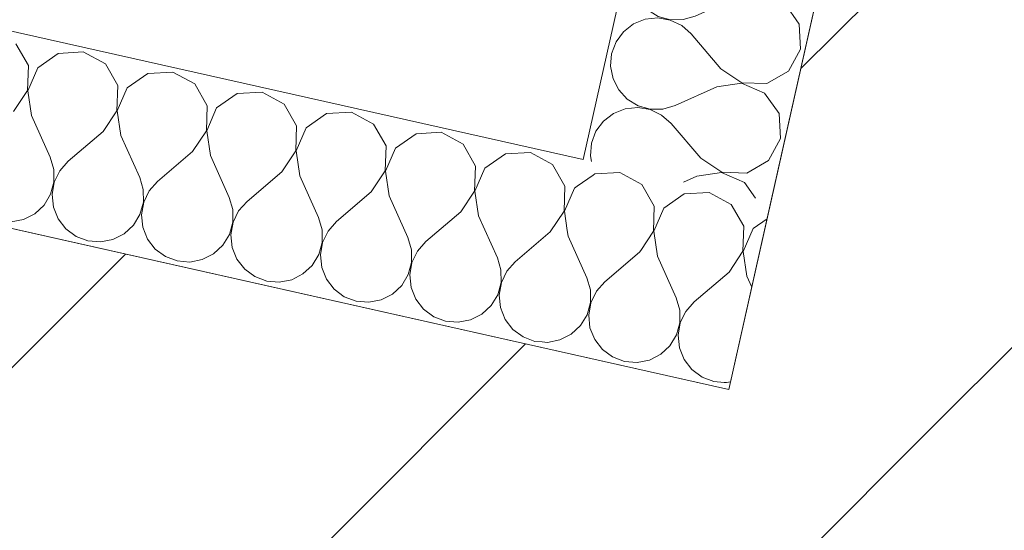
# Model space of a CAD drawing. Header units: millimetres. Extents: x -7213913 to -6930525, y 6129472 to 6355042.
# Tile 146 of 214: x -7191912 to -7191400, y 6174625 to 6174891. Entities that reach past the tile are written whole.
import ezdxf

# ---------------------------------------------------------------- set-up
doc = ezdxf.new("R2010")
doc.units = ezdxf.units.MM
doc.header["$MEASUREMENT"] = 0
for name, color, linetype, lineweight in [('0_Ном._пера__1', 7, 'Continuous', 0), ('АР-Стены_Перегородки_межквартирные_200.АР_Ном._пера__1', 7, 'Continuous', 15), ('АР-Чертеж-Размеры.АР_Ном._пера__1', 7, 'Continuous', 0)]:
    doc.layers.add(name, color=color, linetype=linetype, lineweight=lineweight)
doc.layers.add('АР-Стены_Перегородки_межквартирные_200.АР', color=7, linetype='Continuous')
doc.layers.add('АР-Чертеж-Размеры.АР', color=7, linetype='Continuous')
doc.styles.add('РЎР“Р•РќР•Р\xa0Р\x98Р\xa0_РЎРўР\x98Р›Р¬_3', font='GOST_Common.ttf')
doc.dimstyles.new('СГЕНЕРИР_СТИЛЬ__3', dxfattribs={"dimtxt": 200, "dimasz": 142.5, "dimexe": 0.18, "dimexo": 0.0625, "dimgap": 0, "dimtad": 1, "dimdec": 0, "dimzin": 0, "dimdsep": 46, "dimtxsty": 'РЎР“Р•РќР•Р\xa0Р\x98Р\xa0_РЎРўР\x98Р›Р¬_3', "dimblk": 'ARROWHEAD_6', "dimblk1": 'ARROWHEAD_6', "dimblk2": 'ARROWHEAD_6', "dimcen": 0.09, "dimse1": 1, "dimse2": 1, "dimclrd": 7, "dimclre": 7, "dimclrt": 7, "dimazin": 0, "dimtfac": 1, "dimtdec": 4, "dimtmove": 0, "dimatfit": 3, "dimfxl": 1, "dimtolj": 1, "dimtzin": 0, "dimarcsym": 0})
pattern_1 = [(45, (-6566190.34, 6562677.8), (-127.279217, 127.279217), [])]

# ---------------------------------------------------------------- blocks, each defined once
blk = doc.blocks.new('Стена_208_10', base_point=(-7193336.24, 6174998.6))
at = {"layer": 'АР-Стены_Перегородки_межквартирные_200.АР', "linetype": 'Continuous', "lineweight": 0, "true_color": 0x000000}
h = blk.add_hatch(dxfattribs=at)
h.set_pattern_fill('БЛОКИ_БЕТОННЫЕ_ЭФФЕКТИВН_28', color=18, style=0, pattern_type=2)
h.set_pattern_definition(pattern_1)
h.paths.add_polyline_path([(-7193260.59, 6174879.12), (-7186020.2, 6173252.98), (-7185976.38, 6173448.12), (-7193216.76, 6175074.26)])
at = {"layer": 'АР-Стены_Перегородки_межквартирные_200.АР_Ном._пера__1', "color": 7, "linetype": 'Continuous', "lineweight": 15, "flags": 128}
blk.add_lwpolyline([(-7191543.44, 6174698.44), (-7193216.76, 6175074.26)], dxfattribs=at)
blk = doc.blocks.new('Стена_209_10', base_point=(-7191467.79, 6174578.96))
at = {"layer": 'АР-Стены_Перегородки_межквартирные_200.АР', "linetype": 'Continuous', "lineweight": 0, "true_color": 0x000000}
h = blk.add_hatch(dxfattribs=at)
h.set_pattern_fill('БЛОКИ_БЕТОННЫЕ_ЭФФЕКТИВН_28', color=18, style=0, pattern_type=2)
h.set_pattern_definition(pattern_1)
h.paths.add_polyline_path([(-7191348.3, 6174654.62), (-7191282.57, 6174947.31), (-7191477.7, 6174991.14), (-7191543.44, 6174698.44)])
h = blk.add_hatch(dxfattribs=at)
h.set_pattern_fill('ШТУКАТУРКА__ГИПС_01_000A', color=18, style=0, pattern_type=2)
h.set_pattern_definition([(45, (-6566190.34, 6563027.8), (-111.369318, 111.369318), [0, -105, 0, -157.5]), (110, (-6565840.34, 6563027.8), (148.001588, 53.868173), [0, -77, 0, -133])])
h.paths.add_polyline_path([(-7191328.79, 6174650.23), (-7191263.05, 6174942.93), (-7191282.57, 6174947.31), (-7191348.3, 6174654.62)])
at = {"layer": 'АР-Стены_Перегородки_межквартирные_200.АР_Ном._пера__1', "color": 7, "linetype": 'Continuous', "lineweight": 15}
blk.add_line((-7191348.3, 6174654.62), (-7191282.57, 6174947.31), dxfattribs=at)
at = {"layer": 'АР-Стены_Перегородки_межквартирные_200.АР_Ном._пера__1', "color": 7, "linetype": 'Continuous', "lineweight": 15, "flags": 128}
for points in [[(-7191477.7, 6174991.14), (-7191543.44, 6174698.44)], [(-7191282.57, 6174947.31), (-7191477.7, 6174991.14)]]:
    blk.add_lwpolyline(points, dxfattribs=at)
at = {"layer": 'АР-Стены_Перегородки_межквартирные_200.АР_Ном._пера__1', "color": 7, "linetype": 'Continuous', "lineweight": 0, "flags": 128}
for points in [[(-7191263.05, 6174942.93), (-7191282.57, 6174947.31)], [(-7191328.79, 6174650.23), (-7191263.05, 6174942.93)], [(-7191328.79, 6174650.23), (-7191348.3, 6174654.62)]]:
    blk.add_lwpolyline(points, dxfattribs=at)
blk = doc.blocks.new('*X838', base_point=(-6566190.34, 6562677.79))
at = {"layer": '0_Ном._пера__1', "color": 7, "linetype": 'Continuous', "lineweight": 0}
for p, q in [((-7191613, 6174810.47), (-7191613.95, 6174809.8)), ((-7191600.01, 6174811.2), (-7191613, 6174810.47)), ((-7191588.57, 6174804.99), (-7191600.01, 6174811.2)), ((-7191582.11, 6174793.69), (-7191588.57, 6174804.99)), ((-7191566.54, 6174800.04), (-7191577.21, 6174792.59)), ((-7191553.55, 6174800.76), (-7191566.54, 6174800.04)), ((-7191542.11, 6174794.55), (-7191553.55, 6174800.76)), ((-7191582.56, 6174780.68), (-7191582.11, 6174793.69)), ((-7191577.21, 6174792.59), (-7191582.37, 6174780.64)), ((-7191535.65, 6174783.26), (-7191542.11, 6174794.55)), ((-7191523.51, 6174787.21), (-7191530.75, 6174782.15)), ((-7191536.09, 6174770.25), (-7191535.65, 6174783.26)), ((-7191530.75, 6174782.15), (-7191535.91, 6174770.21)), ((-7191589.2, 6174770.71), (-7191582.56, 6174780.68)), ((-7191582.37, 6174780.64), (-7191580.48, 6174767.77)), ((-7191580.48, 6174767.77), (-7191570.71, 6174746.05)), ((-7191543.31, 6174759.42), (-7191536.09, 6174770.25)), ((-7191535.91, 6174770.21), (-7191534.02, 6174757.33)), ((-7191543.31, 6174759.42), (-7191561.42, 6174743.97)), ((-7191534.02, 6174757.33), (-7191531.48, 6174751.7)), ((-7191568.87, 6174739.75), (-7191570.71, 6174746.05)), ((-7191561.42, 6174743.97), (-7191565.78, 6174739.05)), ((-7191568.86, 6174738.59), (-7191568.87, 6174739.75)), ((-7191565.78, 6174739.05), (-7191567.24, 6174736.03)), ((-7191545.81, 6174702.18), (-7191544.64, 6174702.08)), ((-7191544.64, 6174702.08), (-7191542.53, 6174702.5))]:
    blk.add_line(p, q, dxfattribs=at)
blk = doc.blocks.new('*X839', base_point=(-6566190.34, 6562677.79))
at = {"layer": '0_Ном._пера__1', "color": 7, "linetype": 'Continuous', "lineweight": 0}
for p, q in [((-7191613.95, 6174809.8), (-7191622.22, 6174804.04)), ((-7191627.37, 6174781.11), (-7191626.94, 6174778.2)), ((-7191626.94, 6174778.2), (-7191617.17, 6174756.49)), ((-7191589.77, 6174769.86), (-7191607.88, 6174754.4)), ((-7191589.77, 6174769.86), (-7191589.2, 6174770.71)), ((-7191615.33, 6174750.18), (-7191617.17, 6174756.49)), ((-7191607.88, 6174754.4), (-7191612.24, 6174749.49)), ((-7191615.28, 6174743.61), (-7191615.33, 6174750.18)), ((-7191612.24, 6174749.49), (-7191615.1, 6174743.57)), ((-7191617.03, 6174737.28), (-7191615.28, 6174743.61)), ((-7191615.1, 6174743.57), (-7191616.22, 6174737.1)), ((-7191620.45, 6174731.67), (-7191617.03, 6174737.28)), ((-7191616.22, 6174737.1), (-7191615.54, 6174730.57)), ((-7191568.82, 6174733.18), (-7191568.86, 6174738.59)), ((-7191567.24, 6174736.03), (-7191568.64, 6174733.14)), ((-7191625.26, 6174727.2), (-7191620.45, 6174731.67)), ((-7191615.54, 6174730.57), (-7191613.1, 6174724.47)), ((-7191570.57, 6174726.85), (-7191568.82, 6174733.18)), ((-7191568.64, 6174733.14), (-7191569.76, 6174726.66)), ((-7191631.12, 6174724.22), (-7191625.26, 6174727.2)), ((-7191573.98, 6174721.23), (-7191570.57, 6174726.85)), ((-7191569.76, 6174726.66), (-7191569.08, 6174720.13)), ((-7191640.38, 6174723.18), (-7191637.56, 6174722.95)), ((-7191637.56, 6174722.95), (-7191631.12, 6174724.22)), ((-7191613.1, 6174724.47), (-7191609.08, 6174719.27)), ((-7191578.8, 6174716.77), (-7191573.98, 6174721.23)), ((-7191569.08, 6174720.13), (-7191566.63, 6174714.03)), ((-7191609.08, 6174719.27), (-7191603.8, 6174715.37)), ((-7191603.8, 6174715.37), (-7191597.65, 6174713.06)), ((-7191584.65, 6174713.78), (-7191578.8, 6174716.77)), ((-7191597.65, 6174713.06), (-7191591.1, 6174712.52)), ((-7191591.1, 6174712.52), (-7191584.65, 6174713.78)), ((-7191566.63, 6174714.03), (-7191562.62, 6174708.84)), ((-7191562.62, 6174708.84), (-7191557.33, 6174704.93)), ((-7191557.33, 6174704.93), (-7191551.18, 6174702.62)), ((-7191551.18, 6174702.62), (-7191545.81, 6174702.18))]:
    blk.add_line(p, q, dxfattribs=at)
blk = doc.blocks.new('*X840', base_point=(-6566190.34, 6562677.79))
at = {"layer": '0_Ном._пера__1', "color": 7, "linetype": 'Continuous', "lineweight": 0}
for p, q in [((-7191907.34, 6174866.73), (-7191913.8, 6174878.03)), ((-7191878.78, 6174873.81), (-7191891.77, 6174873.08)), ((-7191867.34, 6174867.6), (-7191878.78, 6174873.81)), ((-7191891.77, 6174873.08), (-7191902.44, 6174865.63)), ((-7191907.79, 6174853.73), (-7191907.34, 6174866.73)), ((-7191902.44, 6174865.63), (-7191907.6, 6174853.69)), ((-7191860.88, 6174856.3), (-7191867.34, 6174867.6)), ((-7191832.32, 6174863.37), (-7191845.31, 6174862.65)), ((-7191820.88, 6174857.16), (-7191832.32, 6174863.37)), ((-7191845.31, 6174862.65), (-7191855.98, 6174855.2)), ((-7191915, 6174842.9), (-7191907.79, 6174853.73)), ((-7191907.6, 6174853.69), (-7191905.71, 6174840.81)), ((-7191861.33, 6174843.29), (-7191860.88, 6174856.3)), ((-7191855.98, 6174855.2), (-7191861.14, 6174843.25)), ((-7191814.42, 6174845.86), (-7191820.88, 6174857.16)), ((-7191785.85, 6174852.94), (-7191798.85, 6174852.21)), ((-7191774.42, 6174846.73), (-7191785.85, 6174852.94)), ((-7191798.85, 6174852.21), (-7191809.52, 6174844.76)), ((-7191868.54, 6174832.46), (-7191861.33, 6174843.29)), ((-7191861.14, 6174843.25), (-7191859.25, 6174830.38)), ((-7191814.86, 6174832.86), (-7191814.42, 6174845.86)), ((-7191809.52, 6174844.76), (-7191814.68, 6174832.82)), ((-7191767.96, 6174835.43), (-7191774.42, 6174846.73)), ((-7191739.39, 6174842.5), (-7191752.38, 6174841.78)), ((-7191727.96, 6174836.29), (-7191739.39, 6174842.5)), ((-7191905.71, 6174840.81), (-7191895.94, 6174819.1)), ((-7191752.38, 6174841.78), (-7191763.05, 6174834.33)), ((-7191868.54, 6174832.46), (-7191886.65, 6174817.01)), ((-7191822.08, 6174822.03), (-7191814.86, 6174832.86)), ((-7191814.68, 6174832.82), (-7191812.79, 6174819.94)), ((-7191768.4, 6174822.42), (-7191767.96, 6174835.43)), ((-7191763.05, 6174834.33), (-7191768.21, 6174822.38)), ((-7191721.5, 6174824.99), (-7191727.96, 6174836.29)), ((-7191859.25, 6174830.38), (-7191849.48, 6174808.66)), ((-7191705.92, 6174831.34), (-7191716.59, 6174823.89)), ((-7191692.93, 6174832.07), (-7191705.92, 6174831.34)), ((-7191681.5, 6174825.86), (-7191692.93, 6174832.07)), ((-7191822.08, 6174822.03), (-7191840.19, 6174806.58)), ((-7191775.62, 6174811.59), (-7191768.4, 6174822.42)), ((-7191768.21, 6174822.38), (-7191766.32, 6174809.51)), ((-7191721.94, 6174811.99), (-7191721.5, 6174824.99)), ((-7191716.59, 6174823.89), (-7191721.75, 6174811.95)), ((-7191675.04, 6174814.56), (-7191681.5, 6174825.86)), ((-7191894.1, 6174812.79), (-7191895.94, 6174819.1)), ((-7191886.65, 6174817.01), (-7191891.01, 6174812.1)), ((-7191812.79, 6174819.94), (-7191803.02, 6174798.23)), ((-7191659.46, 6174820.91), (-7191670.13, 6174813.46)), ((-7191646.47, 6174821.63), (-7191659.46, 6174820.91)), ((-7191635.03, 6174815.42), (-7191646.47, 6174821.63)), ((-7191894.05, 6174806.22), (-7191894.1, 6174812.79)), ((-7191891.01, 6174812.1), (-7191893.87, 6174806.18)), ((-7191729.16, 6174801.16), (-7191721.94, 6174811.99)), ((-7191721.75, 6174811.95), (-7191719.86, 6174799.07)), ((-7191675.48, 6174801.55), (-7191675.04, 6174814.56)), ((-7191670.13, 6174813.46), (-7191675.29, 6174801.51)), ((-7191628.57, 6174804.13), (-7191635.03, 6174815.42)), ((-7191847.64, 6174802.36), (-7191849.48, 6174808.66)), ((-7191775.62, 6174811.59), (-7191793.73, 6174796.14)), ((-7191766.32, 6174809.51), (-7191756.56, 6174787.79)), ((-7191895.8, 6174799.89), (-7191894.05, 6174806.22)), ((-7191893.87, 6174806.18), (-7191894.99, 6174799.71)), ((-7191847.59, 6174795.79), (-7191847.64, 6174802.36)), ((-7191844.55, 6174801.66), (-7191847.41, 6174795.75)), ((-7191840.19, 6174806.58), (-7191844.55, 6174801.66)), ((-7191629.02, 6174791.12), (-7191628.57, 6174804.13)), ((-7191623.67, 6174803.02), (-7191628.83, 6174791.08)), ((-7191622.22, 6174804.04), (-7191623.67, 6174803.02)), ((-7191899.21, 6174794.28), (-7191895.8, 6174799.89)), ((-7191894.99, 6174799.71), (-7191894.31, 6174793.18)), ((-7191801.18, 6174791.92), (-7191803.02, 6174798.23)), ((-7191729.16, 6174801.16), (-7191747.27, 6174785.71)), ((-7191719.86, 6174799.07), (-7191710.1, 6174777.36)), ((-7191682.69, 6174790.73), (-7191675.48, 6174801.55)), ((-7191675.29, 6174801.51), (-7191673.4, 6174788.64)), ((-7191904.03, 6174789.81), (-7191899.21, 6174794.28)), ((-7191894.31, 6174793.18), (-7191891.87, 6174787.08)), ((-7191849.34, 6174789.46), (-7191847.59, 6174795.79)), ((-7191847.41, 6174795.75), (-7191848.53, 6174789.27)), ((-7191801.13, 6174785.35), (-7191801.18, 6174791.92)), ((-7191793.73, 6174796.14), (-7191798.09, 6174791.23)), ((-7191916.33, 6174785.56), (-7191909.89, 6174786.83)), ((-7191909.89, 6174786.83), (-7191904.03, 6174789.81)), ((-7191891.87, 6174787.08), (-7191887.85, 6174781.88)), ((-7191852.75, 6174783.84), (-7191849.34, 6174789.46)), ((-7191848.53, 6174789.27), (-7191847.85, 6174782.74)), ((-7191798.09, 6174791.23), (-7191800.94, 6174785.31)), ((-7191754.72, 6174781.49), (-7191756.56, 6174787.79)), ((-7191682.69, 6174790.73), (-7191700.81, 6174775.27)), ((-7191673.4, 6174788.64), (-7191663.64, 6174766.92)), ((-7191636.23, 6174780.29), (-7191629.02, 6174791.12)), ((-7191628.83, 6174791.08), (-7191627.37, 6174781.11)), ((-7191887.85, 6174781.88), (-7191882.57, 6174777.98)), ((-7191857.57, 6174779.37), (-7191852.75, 6174783.84)), ((-7191847.85, 6174782.74), (-7191845.4, 6174776.64)), ((-7191802.88, 6174779.02), (-7191801.13, 6174785.35)), ((-7191800.94, 6174785.31), (-7191802.07, 6174778.84)), ((-7191754.67, 6174774.92), (-7191754.72, 6174781.49)), ((-7191747.27, 6174785.71), (-7191751.63, 6174780.79)), ((-7191882.57, 6174777.98), (-7191876.42, 6174775.67)), ((-7191869.87, 6174775.13), (-7191863.42, 6174776.39)), ((-7191863.42, 6174776.39), (-7191857.57, 6174779.37)), ((-7191845.4, 6174776.64), (-7191841.39, 6174771.44)), ((-7191806.29, 6174773.41), (-7191802.88, 6174779.02)), ((-7191802.07, 6174778.84), (-7191801.39, 6174772.31)), ((-7191751.63, 6174780.79), (-7191754.48, 6174774.88)), ((-7191708.26, 6174771.05), (-7191710.1, 6174777.36)), ((-7191636.23, 6174780.29), (-7191654.34, 6174764.84)), ((-7191876.42, 6174775.67), (-7191869.87, 6174775.13)), ((-7191841.39, 6174771.44), (-7191836.1, 6174767.54)), ((-7191811.11, 6174768.94), (-7191806.29, 6174773.41)), ((-7191801.39, 6174772.31), (-7191798.94, 6174766.21)), ((-7191756.42, 6174768.59), (-7191754.67, 6174774.92)), ((-7191754.48, 6174774.88), (-7191755.61, 6174768.4)), ((-7191708.21, 6174764.48), (-7191708.26, 6174771.05)), ((-7191700.81, 6174775.27), (-7191705.17, 6174770.36)), ((-7191836.1, 6174767.54), (-7191829.95, 6174765.23)), ((-7191823.41, 6174764.69), (-7191816.96, 6174765.96)), ((-7191816.96, 6174765.96), (-7191811.11, 6174768.94)), ((-7191798.94, 6174766.21), (-7191794.93, 6174761.01)), ((-7191759.83, 6174762.97), (-7191756.42, 6174768.59)), ((-7191755.61, 6174768.4), (-7191754.92, 6174761.87)), ((-7191705.17, 6174770.36), (-7191708.02, 6174764.44)), ((-7191661.79, 6174760.62), (-7191663.64, 6174766.92)), ((-7191829.95, 6174765.23), (-7191823.41, 6174764.69)), ((-7191794.93, 6174761.01), (-7191789.64, 6174757.11)), ((-7191764.65, 6174758.51), (-7191759.83, 6174762.97)), ((-7191754.92, 6174761.87), (-7191752.48, 6174755.77)), ((-7191709.96, 6174758.15), (-7191708.21, 6174764.48)), ((-7191708.02, 6174764.44), (-7191709.15, 6174757.97)), ((-7191654.34, 6174764.84), (-7191658.71, 6174759.92)), ((-7191789.64, 6174757.11), (-7191783.49, 6174754.8)), ((-7191776.95, 6174754.26), (-7191770.5, 6174755.52)), ((-7191770.5, 6174755.52), (-7191764.65, 6174758.51)), ((-7191752.48, 6174755.77), (-7191748.46, 6174750.57)), ((-7191713.37, 6174752.54), (-7191709.96, 6174758.15)), ((-7191709.15, 6174757.97), (-7191708.46, 6174751.44)), ((-7191661.75, 6174754.05), (-7191661.79, 6174760.62)), ((-7191658.71, 6174759.92), (-7191661.56, 6174754.01)), ((-7191783.49, 6174754.8), (-7191776.95, 6174754.26)), ((-7191748.46, 6174750.57), (-7191743.18, 6174746.67)), ((-7191718.18, 6174748.07), (-7191713.37, 6174752.54)), ((-7191708.46, 6174751.44), (-7191706.02, 6174745.34)), ((-7191663.49, 6174747.72), (-7191661.75, 6174754.05)), ((-7191661.56, 6174754.01), (-7191662.69, 6174747.53)), ((-7191743.18, 6174746.67), (-7191737.03, 6174744.36)), ((-7191724.04, 6174745.09), (-7191718.18, 6174748.07)), ((-7191706.02, 6174745.34), (-7191702, 6174740.14)), ((-7191666.91, 6174742.1), (-7191663.49, 6174747.72)), ((-7191662.69, 6174747.53), (-7191662, 6174741)), ((-7191737.03, 6174744.36), (-7191730.48, 6174743.82)), ((-7191730.48, 6174743.82), (-7191724.04, 6174745.09)), ((-7191671.72, 6174737.64), (-7191666.91, 6174742.1)), ((-7191662, 6174741), (-7191659.56, 6174734.9)), ((-7191702, 6174740.14), (-7191696.72, 6174736.24)), ((-7191696.72, 6174736.24), (-7191690.57, 6174733.93)), ((-7191677.58, 6174734.65), (-7191671.72, 6174737.64)), ((-7191690.57, 6174733.93), (-7191684.02, 6174733.39)), ((-7191684.02, 6174733.39), (-7191677.58, 6174734.65)), ((-7191659.56, 6174734.9), (-7191655.54, 6174729.71)), ((-7191655.54, 6174729.71), (-7191650.26, 6174725.8)), ((-7191650.26, 6174725.8), (-7191644.11, 6174723.49)), ((-7191644.11, 6174723.49), (-7191640.38, 6174723.18))]:
    blk.add_line(p, q, dxfattribs=at)
blk = doc.blocks.new('Стена_405_10', base_point=(-7193097.28, 6175149.91))
at = {"layer": '0_Ном._пера__1', "color": 7, "linetype": 'Continuous', "lineweight": 0, "flags": 128}
for points in [[(-7191619.1, 6174817.93), (-7193097.28, 6175149.91)], [(-7193119.19, 6175052.34), (-7191543.44, 6174698.44)], [(-7191543.44, 6174698.44), (-7191521.53, 6174796.01)]]:
    blk.add_lwpolyline(points, dxfattribs=at)
at = {"color": 7, "lineweight": 0}
for name in ['*X840', '*X839', '*X838']:
    blk.add_blockref(name, (-6566190.34, 6562677.79), dxfattribs=at)
blk = doc.blocks.new('*X842', base_point=(-6566190.34, 6562677.79))
at = {"layer": '0_Ном._пера__1', "color": 7, "linetype": 'Continuous', "lineweight": 0}
for p, q in [((-7191573.01, 6175012.28), (-7191573.55, 6175005.74)), ((-7191572.92, 6175012.52), (-7191573.01, 6175012.28)), ((-7191573.55, 6175005.74), (-7191572.28, 6174999.29)), ((-7191572.28, 6174999.29), (-7191569.3, 6174993.44)), ((-7191505.42, 6174997.01), (-7191518.3, 6174995.12)), ((-7191505.74, 6174997.43), (-7191505.38, 6174997.19)), ((-7191493.48, 6174991.85), (-7191505.42, 6174997.01)), ((-7191505.38, 6174997.19), (-7191504.55, 6174997.17)), ((-7191569.3, 6174993.44), (-7191564.83, 6174988.62)), ((-7191518.3, 6174995.12), (-7191540.01, 6174985.35)), ((-7191486.03, 6174981.18), (-7191493.48, 6174991.85)), ((-7191564.83, 6174988.62), (-7191559.22, 6174985.21)), ((-7191572.03, 6174981.27), (-7191577.23, 6174977.26)), ((-7191565.93, 6174983.72), (-7191572.03, 6174981.27)), ((-7191559.4, 6174984.4), (-7191565.93, 6174983.72)), ((-7191552.93, 6174983.27), (-7191559.4, 6174984.4)), ((-7191559.22, 6174985.21), (-7191552.89, 6174983.46)), ((-7191547.01, 6174980.42), (-7191552.93, 6174983.27)), ((-7191552.89, 6174983.46), (-7191546.32, 6174983.51)), ((-7191546.32, 6174983.51), (-7191540.01, 6174985.35)), ((-7191485.3, 6174968.18), (-7191486.03, 6174981.18)), ((-7191577.23, 6174977.26), (-7191581.13, 6174971.97)), ((-7191542.1, 6174976.06), (-7191547.01, 6174980.42)), ((-7191526.64, 6174957.95), (-7191542.1, 6174976.06)), ((-7191581.13, 6174971.97), (-7191583.44, 6174965.82)), ((-7191583.44, 6174965.82), (-7191583.98, 6174959.28)), ((-7191491.51, 6174956.75), (-7191485.3, 6174968.18)), ((-7191583.98, 6174959.28), (-7191582.71, 6174952.83)), ((-7191526.64, 6174957.95), (-7191515.81, 6174950.73)), ((-7191502.81, 6174950.29), (-7191491.51, 6174956.75)), ((-7191582.71, 6174952.83), (-7191579.73, 6174946.98)), ((-7191515.86, 6174950.54), (-7191528.73, 6174948.65)), ((-7191503.91, 6174945.38), (-7191515.86, 6174950.54)), ((-7191515.81, 6174950.73), (-7191502.81, 6174950.29)), ((-7191579.73, 6174946.98), (-7191575.27, 6174942.16)), ((-7191528.73, 6174948.65), (-7191550.45, 6174938.89)), ((-7191496.46, 6174934.71), (-7191503.91, 6174945.38)), ((-7191575.27, 6174942.16), (-7191569.65, 6174938.75)), ((-7191582.47, 6174934.81), (-7191587.66, 6174930.79)), ((-7191576.37, 6174937.25), (-7191582.47, 6174934.81)), ((-7191569.83, 6174937.94), (-7191576.37, 6174937.25)), ((-7191563.36, 6174936.81), (-7191569.83, 6174937.94)), ((-7191569.65, 6174938.75), (-7191563.32, 6174937)), ((-7191557.44, 6174933.96), (-7191563.36, 6174936.81)), ((-7191563.32, 6174937), (-7191556.75, 6174937.05)), ((-7191556.75, 6174937.05), (-7191550.45, 6174938.89)), ((-7191495.73, 6174921.72), (-7191496.46, 6174934.71)), ((-7191587.66, 6174930.79), (-7191591.57, 6174925.51)), ((-7191552.53, 6174929.6), (-7191557.44, 6174933.96)), ((-7191537.08, 6174911.48), (-7191552.53, 6174929.6)), ((-7191591.57, 6174925.51), (-7191593.88, 6174919.36)), ((-7191593.88, 6174919.36), (-7191594.42, 6174912.81)), ((-7191501.95, 6174910.29), (-7191495.73, 6174921.72)), ((-7191594.42, 6174912.81), (-7191593.15, 6174906.37)), ((-7191537.08, 6174911.48), (-7191526.25, 6174904.27)), ((-7191513.24, 6174903.83), (-7191501.95, 6174910.29)), ((-7191593.15, 6174906.37), (-7191590.17, 6174900.51)), ((-7191526.29, 6174904.08), (-7191539.17, 6174902.19)), ((-7191514.34, 6174898.92), (-7191526.29, 6174904.08)), ((-7191526.25, 6174904.27), (-7191513.24, 6174903.83)), ((-7191590.17, 6174900.51), (-7191585.7, 6174895.7)), ((-7191539.17, 6174902.19), (-7191560.88, 6174892.43)), ((-7191506.9, 6174888.25), (-7191514.34, 6174898.92)), ((-7191585.7, 6174895.7), (-7191580.09, 6174892.29)), ((-7191586.8, 6174890.79), (-7191592.9, 6174888.35)), ((-7191580.27, 6174891.48), (-7191586.8, 6174890.79)), ((-7191573.8, 6174890.35), (-7191580.27, 6174891.48)), ((-7191580.09, 6174892.29), (-7191573.76, 6174890.54)), ((-7191567.88, 6174887.5), (-7191573.8, 6174890.35)), ((-7191573.76, 6174890.54), (-7191567.19, 6174890.59)), ((-7191567.19, 6174890.59), (-7191560.88, 6174892.43)), ((-7191598.1, 6174884.33), (-7191602, 6174879.05)), ((-7191592.9, 6174888.35), (-7191598.1, 6174884.33)), ((-7191562.97, 6174883.14), (-7191567.88, 6174887.5)), ((-7191506.17, 6174875.26), (-7191506.9, 6174888.25)), ((-7191602, 6174879.05), (-7191604.31, 6174872.9)), ((-7191547.51, 6174865.02), (-7191562.97, 6174883.14)), ((-7191512.38, 6174863.83), (-7191506.17, 6174875.26)), ((-7191604.31, 6174872.9), (-7191604.85, 6174866.35)), ((-7191604.85, 6174866.35), (-7191603.58, 6174859.91)), ((-7191547.51, 6174865.02), (-7191536.68, 6174857.81)), ((-7191523.68, 6174857.37), (-7191512.38, 6174863.83)), ((-7191603.58, 6174859.91), (-7191600.6, 6174854.05)), ((-7191600.6, 6174854.05), (-7191596.14, 6174849.24)), ((-7191549.6, 6174855.73), (-7191571.32, 6174845.97)), ((-7191536.73, 6174857.62), (-7191549.6, 6174855.73)), ((-7191524.78, 6174852.46), (-7191536.73, 6174857.62)), ((-7191536.68, 6174857.81), (-7191523.68, 6174857.37)), ((-7191596.14, 6174849.24), (-7191590.52, 6174845.82)), ((-7191517.33, 6174841.79), (-7191524.78, 6174852.46)), ((-7191597.24, 6174844.33), (-7191603.34, 6174841.89)), ((-7191590.7, 6174845.02), (-7191597.24, 6174844.33)), ((-7191584.23, 6174843.89), (-7191590.7, 6174845.02)), ((-7191590.52, 6174845.82), (-7191584.19, 6174844.08)), ((-7191578.31, 6174841.04), (-7191584.23, 6174843.89)), ((-7191584.19, 6174844.08), (-7191577.62, 6174844.12)), ((-7191577.62, 6174844.12), (-7191571.32, 6174845.97)), ((-7191608.53, 6174837.87), (-7191612.44, 6174832.59)), ((-7191603.34, 6174841.89), (-7191608.53, 6174837.87)), ((-7191573.4, 6174836.67), (-7191578.31, 6174841.04)), ((-7191516.6, 6174828.8), (-7191517.33, 6174841.79)), ((-7191612.44, 6174832.59), (-7191614.75, 6174826.44)), ((-7191557.95, 6174818.56), (-7191573.4, 6174836.67)), ((-7191522.82, 6174817.36), (-7191516.6, 6174828.8)), ((-7191614.75, 6174826.44), (-7191615.29, 6174819.89)), ((-7191615.29, 6174819.89), (-7191614.71, 6174816.94)), ((-7191557.95, 6174818.56), (-7191547.12, 6174811.35)), ((-7191534.11, 6174810.9), (-7191522.82, 6174817.36)), ((-7191560.04, 6174809.27), (-7191566.87, 6174806.2)), ((-7191547.16, 6174811.16), (-7191560.04, 6174809.27)), ((-7191535.21, 6174806), (-7191547.16, 6174811.16)), ((-7191547.12, 6174811.35), (-7191534.11, 6174810.9)), ((-7191529.49, 6174797.8), (-7191535.21, 6174806))]:
    blk.add_line(p, q, dxfattribs=at)
blk = doc.blocks.new('Стена_406_10', base_point=(-7191477.7, 6174991.14))
at = {"layer": '0_Ном._пера__1', "color": 7, "linetype": 'Continuous', "lineweight": 0, "flags": 128}
for points in [[(-7191575.27, 6175013.05), (-7191619.1, 6174817.93)], [(-7191477.7, 6174991.14), (-7191575.27, 6175013.05)], [(-7191521.53, 6174796.01), (-7191477.7, 6174991.14)]]:
    blk.add_lwpolyline(points, dxfattribs=at)
at = {"color": 7, "lineweight": 0}
blk.add_blockref('*X842', (-6566190.34, 6562677.79), dxfattribs=at)
blk = doc.blocks.new('*D1112', base_point=(-6566190.34, 6562677.79))
at = {"layer": 'АР-Чертеж-Размеры.АР_Ном._пера__1', "color": 7, "linetype": 'Continuous', "lineweight": 0, "transparency": 16777216}
for p, q in [((-7192286.34, 6174775.61), (-7192310.99, 6174665.85)), ((-7192254.25, 6174576.23), (-7192367.73, 6174755.46)), ((-7192448.2, 6174696.66), (-7192173.79, 6174635.03)), ((-7192310.99, 6174665.85), (-7192808.47, 6172450.83)), ((-7192865.22, 6172540.44), (-7192751.73, 6172361.22)), ((-7192945.68, 6172481.65), (-7192671.27, 6172420.01)), ((-7192808.47, 6172450.83), (-7192833.13, 6172341.07))]:
    blk.add_line(p, q, dxfattribs=at)
at = {"layer": 'АР-Чертеж-Размеры.АР_Ном._пера__1', "color": 7, "lineweight": 0, "transparency": 16777216, "insert": (-7192668.43, 6173256.9), "char_height": 200, "attachment_point": 7, "rotation": 77.3417, "style": 'РЎР“Р•РќР•Р\xa0Р\x98Р\xa0_РЎРўР\x98Р›Р¬_3'}
blk.add_mtext('\\A1;{\\pql;\\fGOST Common|b0|i0|c204|p0;\\W1.000000;2\xa0270}', dxfattribs=at)
blk = doc.blocks.new('ARROWHEAD_6')
at = {"color": 0, "linetype": 'Continuous', "lineweight": 0}
for p, q in [((-0.5, -0.5), (0.5, 0.5)), ((0, 0), (-1, 0))]:
    blk.add_line(p, q, dxfattribs=at)
blk = doc.blocks.new('*D1114', base_point=(-6566190.34, 6562677.79))
at = {"layer": 'АР-Чертеж-Размеры.АР_Ном._пера__1', "color": 7, "linetype": 'Continuous', "lineweight": 0, "transparency": 16777216}
for p, q in [((-7193328.92, 6174574.88), (-7193390.56, 6174300.46)), ((-7193270.13, 6174494.41), (-7193449.36, 6174380.93)), ((-7193359.74, 6174437.67), (-7193469.51, 6174462.32)), ((-7191018.09, 6173911.7), (-7193359.74, 6174437.67)), ((-7190987.27, 6174048.91), (-7191048.91, 6173774.49)), ((-7191107.71, 6173854.96), (-7190928.48, 6173968.44))]:
    blk.add_line(p, q, dxfattribs=at)
at = {"layer": 'АР-Чертеж-Размеры.АР_Ном._пера__1', "color": 7, "lineweight": 0, "transparency": 16777216, "insert": (-7192500.21, 6174285.6), "char_height": 200, "attachment_point": 7, "rotation": 347.3406, "style": 'РЎР“Р•РќР•Р\xa0Р\x98Р\xa0_РЎРўР\x98Р›Р¬_3'}
blk.add_mtext('\\A1;{\\pql;\\fGOST Common|b0|i0|c204|p0;\\W1.000000;2\xa0400}', dxfattribs=at)

msp = doc.modelspace()

# ---------------------------------------------------------------- block references
at = {"color": 7, "lineweight": 0}
for name, p in [('Стена_405_10', (-7193097.28, 6175149.91)), ('Стена_406_10', (-7191477.7, 6174991.14))]:
    msp.add_blockref(name, p, dxfattribs=at)
at = {"layer": 'АР-Стены_Перегородки_межквартирные_200.АР', "color": 7, "lineweight": 0}
for name, p in [('Стена_208_10', (-7193336.24, 6174998.6)), ('Стена_209_10', (-7191467.79, 6174578.96))]:
    msp.add_blockref(name, p, dxfattribs=at)

# ---------------------------------------------------------------- dimensions: what is measured, and where the dimension line sits
at = {"layer": 'АР-Чертеж-Размеры.АР', "color": 7, "linetype": 'Continuous', "lineweight": 0}
for base, p1, p2, angle, picture, middle, turn in [((-7193359.74, 6174437.67), (-7190919.07, 6174352.55), (-7193260.59, 6174879.12), 167.3406, '*D1114', (-7192143.55, 6174307.98), 347.3406), ((-7192808.47, 6172450.83), (-7193260.59, 6174879.12), (-7191416.44, 6172138.19), 257.3417, '*D1112', (-7192690.82, 6173613.56), 77.3417)]:
    dim = msp.add_linear_dim(base=base, p1=p1, p2=p2, angle=angle, dimstyle='СГЕНЕРИР_СТИЛЬ__3', dxfattribs=at)
    dim.commit()
    dim.dimension.update_dxf_attribs({"geometry": picture, "text_midpoint": middle, "dimtype": 160, "text_rotation": turn})

doc.saveas('drawing.dxf')
